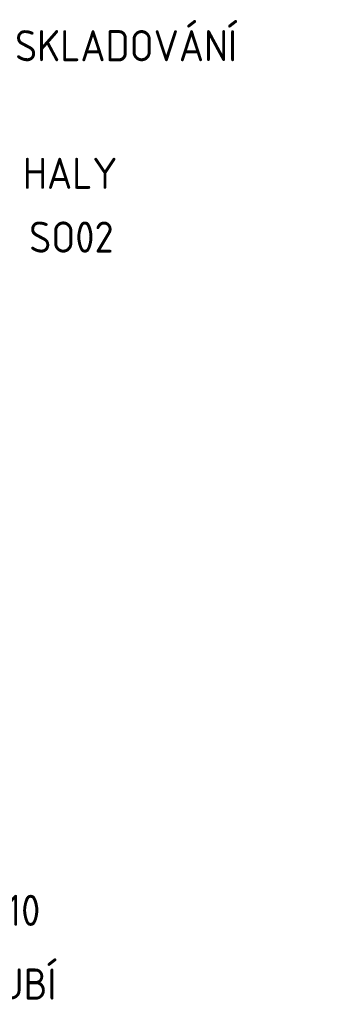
# Model space of a CAD drawing. Header units: millimetres. Extents: x 657207 to 1144608, y -1280639 to -942128.
# Tile 12 of 17: x 1084436 to 1099355, y -1174401 to -1126966. Entities that reach past the tile are written whole.
import ezdxf
from ezdxf.enums import TextEntityAlignment as Align

# ---------------------------------------------------------------- set-up
doc = ezdxf.new("R2010")
doc.units = ezdxf.units.MM
doc.layers.add('CKBE0_12Y', color=3, linetype='Continuous', lineweight=15)
doc.styles.add('iso', font='isocp.shx')

msp = doc.modelspace()

# ---------------------------------------------------------------- texts
at = {"layer": 'CKBE0_12Y', "style": 'iso'}
for s, p in [('HRANICE ZÓNY PLOCHY PRO VÝROBU A SKLADOVÁNÍ', (1049265.9, -1129419.4)), ('MODULOVÝ SYSTÉM STÁVAJÍCÍ VÝROBNÍ HALY', (1049265.9, -1135565.8)), ('MODULOVÝ SYSTÉM NOVOSTAVBY HALY SO02', (1049265.9, -1138639)), ('NOVÉ OBJEKTY, OBJEKTY ŘEŠENÉ V PD', (1049265.9, -1148873.4)), ('VEŘEJNÝ VODOVOD, PITNÁ VODA, PVC 110', (1049265.9, -1171073.6)), ('VODOVOD - STARÉ NEVYUŽÍVANÉ POTRUBÍ', (1049265.9, -1174623.6))]:
    msp.add_text(s, height=1500, dxfattribs=at).set_placement(p, align=Align.BOTTOM_LEFT)

doc.saveas('drawing.dxf')
